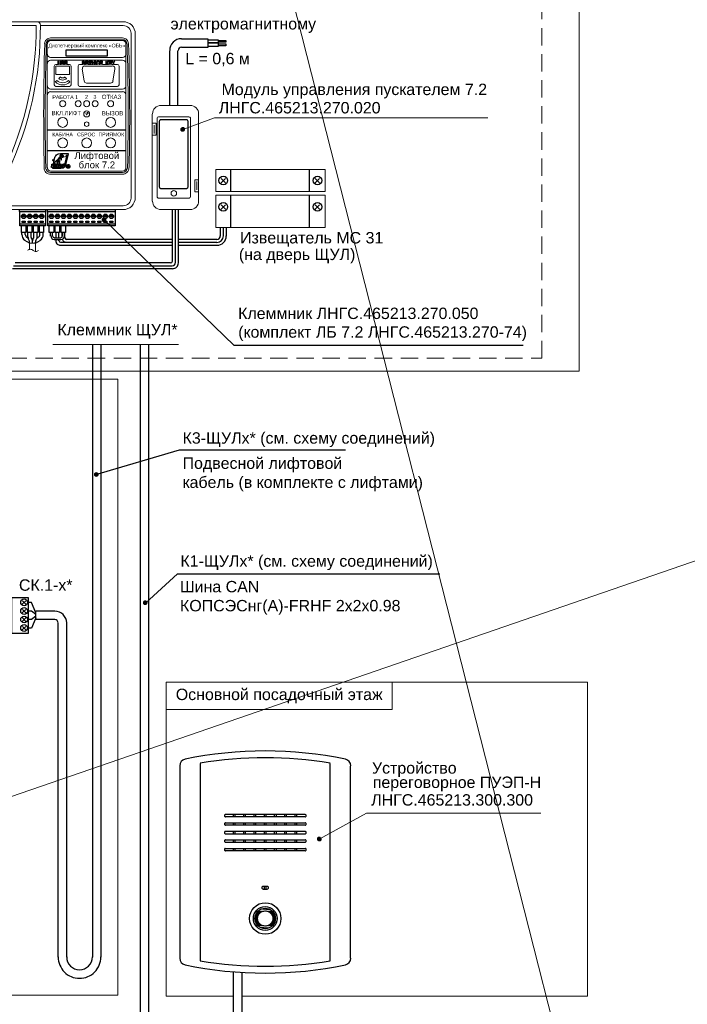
# Model space of a CAD drawing. Header units: millimetres. Extents: x -157 to 722, y -676 to 466.
# Tile 3 of 14: x 119 to 266, y -459 to -243. Entities that reach past the tile are written whole.
import ezdxf

# ---------------------------------------------------------------- set-up
doc = ezdxf.new("R2010")
doc.units = ezdxf.units.MM
doc.linetypes.add('штриховая', pattern=[19.05, 12.7, -6.35])
doc.layers.get('0').update_dxf_attribs({"lineweight": 15})
doc.layers.add('EI_HATCH_GALV', color=7, linetype='Continuous', lineweight=15)
doc.styles.add('CP.Text', font='arial.ttf')

msp = doc.modelspace()

# ---------------------------------------------------------------- hatches: boundary and pattern name
at = {"transparency": 33554559}
for points in [[(133.6, -263.98), (133.55, -263.94), (133.51, -263.98)], [(133.64, -263.94), (133.6, -263.9), (133.55, -263.94)], [(133.64, -263.94), (133.55, -263.94), (133.6, -263.98)], [(133.72, -263.9), (133.68, -263.86), (133.6, -263.9)], [(133.72, -263.9), (133.6, -263.9), (133.64, -263.94)], [(133.72, -264.07), (133.68, -264.03), (133.64, -264.07)], [(133.72, -264.11), (133.64, -264.07), (133.64, -264.11)], [(133.72, -264.07), (133.64, -264.07), (133.72, -264.11)], [(133.85, -263.86), (133.72, -263.81), (133.68, -263.86)], [(133.85, -263.86), (133.68, -263.86), (133.72, -263.9)], [(133.81, -264.03), (133.68, -264.03), (133.72, -264.07)], [(134.32, -263.81), (133.81, -263.77), (133.72, -263.81)], [(133.93, -263.81), (133.72, -263.81), (133.85, -263.86)], [(133.89, -264.03), (133.77, -263.98), (133.72, -264.03)], [(134.23, -263.98), (133.85, -263.94), (133.77, -263.98)], [(133.98, -263.98), (133.77, -263.98), (133.89, -264.03)], [(133.85, -264.24), (133.77, -264.19), (133.77, -264.24)], [(133.89, -264.19), (133.77, -264.19), (133.85, -264.24)], [(133.85, -264.24), (133.77, -264.24), (133.81, -264.28)], [(134.19, -263.77), (133.81, -263.77), (134.32, -263.81)], [(134.23, -264.19), (133.85, -264.15), (133.81, -264.19)], [(134.15, -263.94), (133.85, -263.94), (134.23, -263.98)], [(134.15, -264.15), (133.93, -264.11), (133.85, -264.15)], [(134.15, -264.15), (133.85, -264.15), (134.23, -264.19)], [(134.1, -264.32), (133.89, -264.32), (134.15, -264.36)], [(133.89, -264.32), (133.89, -264.36), (134.15, -264.36)], [(134.15, -264.36), (133.89, -264.36), (134.02, -264.49)], [(134.1, -264.11), (133.93, -264.11), (134.15, -264.15)], [(134.06, -264.32), (133.98, -264.28), (133.98, -264.32)], [(134.02, -264.28), (133.98, -264.28), (134.06, -264.32)], [(134.27, -264.03), (134.06, -263.98), (134.15, -264.03)], [(134.27, -263.98), (134.06, -263.98), (134.27, -264.03)], [(134.36, -263.86), (134.1, -263.81), (134.19, -263.86)], [(134.32, -263.81), (134.1, -263.81), (134.36, -263.86)], [(134.27, -264.24), (134.15, -264.19), (134.15, -264.24)], [(134.23, -264.19), (134.15, -264.19), (134.27, -264.24)], [(134.4, -263.9), (134.19, -263.86), (134.27, -263.9)], [(134.36, -263.86), (134.19, -263.86), (134.4, -263.9)], [(134.27, -264.24), (134.19, -264.24), (134.23, -264.28)], [(134.36, -264.07), (134.23, -264.03), (134.27, -264.07)], [(134.32, -264.03), (134.23, -264.03), (134.36, -264.07)], [(134.4, -264.11), (134.27, -264.07), (134.32, -264.11)], [(134.36, -264.07), (134.27, -264.07), (134.4, -264.11)], [(134.49, -263.94), (134.32, -263.9), (134.4, -263.94)], [(134.44, -263.9), (134.32, -263.9), (134.49, -263.94)], [(134.53, -263.98), (134.4, -263.94), (134.44, -263.98)], [(134.49, -263.94), (134.4, -263.94), (134.53, -263.98)], [(134.49, -263.98), (134.44, -263.98), (134.49, -264.03)], [(171.44, -440.5), (170.93, -440.16), (170.89, -440.5)], [(171.52, -440.08), (170.97, -439.86), (170.93, -440.08)], [(171.48, -440.16), (170.93, -440.08), (170.93, -440.16)], [(171.52, -440.08), (170.93, -440.08), (171.48, -440.16)], [(171.48, -440.16), (170.93, -440.16), (171.44, -440.5)], [(171.57, -439.86), (171.06, -439.65), (170.97, -439.86)], [(171.57, -439.86), (170.97, -439.86), (171.52, -440.08)], [(171.65, -439.65), (171.1, -439.61), (171.06, -439.65)], [(171.65, -439.65), (171.06, -439.65), (171.57, -439.86)], [(171.69, -439.61), (171.23, -439.36), (171.1, -439.61)], [(171.69, -439.61), (171.1, -439.61), (171.65, -439.65)], [(171.95, -439.31), (171.35, -439.14), (171.23, -439.31)], [(171.9, -439.36), (171.23, -439.31), (171.23, -439.36)], [(171.95, -439.31), (171.23, -439.31), (171.9, -439.36)], [(171.9, -439.36), (171.23, -439.36), (171.69, -439.61)], [(172.12, -439.14), (171.48, -438.97), (171.35, -439.14)], [(172.12, -439.14), (171.35, -439.14), (171.95, -439.31)], [(172.41, -438.97), (171.61, -438.85), (171.48, -438.97)], [(172.37, -438.97), (171.48, -438.97), (172.12, -439.14)], [(172.67, -438.85), (171.65, -438.81), (171.61, -438.85)], [(172.67, -438.85), (171.61, -438.85), (172.41, -438.97)], [(174.61, -438.81), (171.78, -438.68), (171.65, -438.81)], [(173.01, -438.81), (171.65, -438.81), (172.67, -438.85)], [(174.49, -438.68), (172.16, -438.47), (171.78, -438.68)], [(174.49, -438.68), (171.78, -438.68), (174.61, -438.81)], [(174.15, -438.47), (172.54, -438.3), (172.16, -438.47)], [(174.15, -438.47), (172.16, -438.47), (174.49, -438.68)], [(173.77, -438.3), (172.92, -438.26), (172.54, -438.3)], [(173.77, -438.3), (172.54, -438.3), (174.15, -438.47)], [(173.34, -438.26), (172.92, -438.26), (173.77, -438.3)], [(174.7, -438.85), (173.3, -438.81), (173.6, -438.85)], [(174.61, -438.81), (173.3, -438.81), (174.7, -438.85)], [(174.78, -438.97), (173.6, -438.85), (173.89, -438.97)], [(174.7, -438.85), (173.6, -438.85), (174.78, -438.97)], [(174.91, -439.14), (173.89, -438.97), (174.15, -439.14)], [(174.83, -438.97), (173.89, -438.97), (174.91, -439.14)], [(175.04, -439.31), (174.15, -439.14), (174.32, -439.31)], [(174.91, -439.14), (174.15, -439.14), (175.04, -439.31)], [(175.08, -439.36), (174.32, -439.31), (174.4, -439.36)], [(175.04, -439.31), (174.32, -439.31), (175.08, -439.36)], [(175.21, -439.61), (174.4, -439.36), (174.57, -439.61)], [(175.08, -439.36), (174.4, -439.36), (175.21, -439.61)], [(175.25, -439.65), (174.57, -439.61), (174.61, -439.65)], [(175.21, -439.61), (174.57, -439.61), (175.25, -439.65)], [(175.29, -439.86), (174.61, -439.65), (174.7, -439.86)], [(175.25, -439.65), (174.61, -439.65), (175.29, -439.86)], [(175.33, -440.08), (174.7, -439.86), (174.78, -440.08)], [(175.29, -439.86), (174.7, -439.86), (175.33, -440.08)], [(175.38, -440.16), (174.78, -440.08), (174.78, -440.16)], [(175.33, -440.08), (174.78, -440.08), (175.38, -440.16)], [(175.38, -440.5), (174.78, -440.16), (174.83, -440.5)], [(175.38, -440.16), (174.78, -440.16), (175.38, -440.5)], [(171.48, -440.8), (170.89, -440.5), (170.93, -440.8)], [(171.44, -440.5), (170.89, -440.5), (171.48, -440.8)], [(171.52, -440.88), (170.93, -440.8), (170.93, -440.88)], [(171.48, -440.8), (170.93, -440.8), (171.52, -440.88)], [(171.57, -441.09), (170.93, -440.88), (170.97, -441.09)], [(171.52, -440.88), (170.93, -440.88), (171.57, -441.09)], [(171.65, -441.3), (170.97, -441.09), (171.06, -441.3)], [(171.57, -441.09), (170.97, -441.09), (171.65, -441.3)], [(171.69, -441.39), (171.06, -441.3), (171.1, -441.39)], [(171.65, -441.3), (171.06, -441.3), (171.69, -441.39)], [(171.9, -441.6), (171.1, -441.39), (171.23, -441.6)], [(171.69, -441.39), (171.1, -441.39), (171.9, -441.6)], [(171.95, -441.64), (171.23, -441.6), (171.23, -441.64)], [(171.9, -441.6), (171.23, -441.6), (171.95, -441.64)], [(172.12, -441.81), (171.23, -441.64), (171.35, -441.81)], [(171.95, -441.64), (171.23, -441.64), (172.12, -441.81)], [(172.37, -441.98), (171.35, -441.81), (171.48, -441.98)], [(172.12, -441.81), (171.35, -441.81), (172.37, -441.98)], [(172.67, -442.11), (171.48, -441.98), (171.61, -442.11)], [(172.41, -441.98), (171.48, -441.98), (172.67, -442.11)], [(173.01, -442.15), (171.61, -442.11), (171.65, -442.15)], [(172.67, -442.11), (171.61, -442.11), (173.01, -442.15)], [(174.49, -442.28), (171.65, -442.15), (171.78, -442.28)], [(174.61, -442.15), (171.65, -442.15), (174.49, -442.28)], [(174.15, -442.49), (171.78, -442.28), (172.16, -442.49)], [(174.49, -442.28), (171.78, -442.28), (174.15, -442.49)], [(174.61, -442.15), (173.6, -442.11), (173.3, -442.15)], [(174.7, -442.11), (173.89, -441.98), (173.6, -442.11)], [(174.7, -442.11), (173.6, -442.11), (174.61, -442.15)], [(174.83, -441.98), (174.15, -441.81), (173.89, -441.98)], [(174.78, -441.98), (173.89, -441.98), (174.7, -442.11)], [(174.91, -441.81), (174.32, -441.64), (174.15, -441.81)], [(174.91, -441.81), (174.15, -441.81), (174.83, -441.98)], [(175.04, -441.64), (174.4, -441.6), (174.32, -441.64)], [(175.04, -441.64), (174.32, -441.64), (174.91, -441.81)], [(175.08, -441.6), (174.57, -441.39), (174.4, -441.6)], [(175.08, -441.6), (174.4, -441.6), (175.04, -441.64)], [(175.21, -441.39), (174.61, -441.3), (174.57, -441.39)], [(175.21, -441.39), (174.57, -441.39), (175.08, -441.6)], [(175.25, -441.3), (174.7, -441.09), (174.61, -441.3)], [(175.25, -441.3), (174.61, -441.3), (175.21, -441.39)], [(175.29, -441.09), (174.78, -440.88), (174.7, -441.09)], [(175.29, -441.09), (174.7, -441.09), (175.25, -441.3)], [(175.38, -440.8), (174.83, -440.5), (174.78, -440.8)], [(175.33, -440.88), (174.78, -440.8), (174.78, -440.88)], [(175.38, -440.8), (174.78, -440.8), (175.33, -440.88)], [(175.33, -440.88), (174.78, -440.88), (175.29, -441.09)], [(175.38, -440.5), (174.83, -440.5), (175.38, -440.8)], [(173.77, -442.66), (172.16, -442.49), (172.54, -442.66)], [(174.15, -442.49), (172.16, -442.49), (173.77, -442.66)], [(173.34, -442.7), (172.54, -442.66), (172.92, -442.7)], [(173.77, -442.66), (172.54, -442.66), (173.34, -442.7)]]:
    msp.add_hatch(color=256, dxfattribs=at).paths.add_polyline_path(points)
at = {"layer": 'EI_HATCH_GALV'}
h = msp.add_hatch(color=256, dxfattribs=at)
h.dxf.hatch_style = 1
h.paths.add_polyline_path([(154.67, -267.51, 1), (155.5, -267.51, 1)])
h = msp.add_hatch(color=256, dxfattribs=at)
h.dxf.hatch_style = 1
h.paths.add_polyline_path([(137.43, -287.36, 1), (138.26, -287.36, 1)])
h = msp.add_hatch(color=256, dxfattribs=at)
h.dxf.hatch_style = 1
h.paths.add_polyline_path([(135.76, -343.16, 1), (136.59, -343.16, 1)])
h = msp.add_hatch(color=256, dxfattribs=at)
h.dxf.hatch_style = 1
h.paths.add_polyline_path([(146.46, -371.25, 1), (147.29, -371.25, 1)])
h = msp.add_hatch(color=256, dxfattribs=at)
h.dxf.hatch_style = 1
h.paths.add_polyline_path([(184.58, -423.07, 1), (185.41, -423.07, 1)])

# ---------------------------------------------------------------- linework, layer by layer
for p, q in [((155.08, -267.51), (162.07, -265.02)), ((162.07, -265.02), (221.89, -265.02)), ((126.61, -314.7), (154.19, -314.7)), ((195.32, -417.37), (185, -423.07)), ((233.53, -417.37), (195.32, -417.37))]:
    msp.add_line(p, q)
at = {"color": 4}
for p, q in [((121.53, -292.43), (121.53, -293.81)), ((121.53, -292.43), (122.84, -292.43)), ((122.84, -292.43), (122.84, -294.28))]:
    msp.add_line(p, q, dxfattribs=at)
for points in [[(-53.28, -293.9), (290.08, -675.54), (149.48, -122.31), (627.52, -529.1), (449.92, -116.39), (722.24, -205.15), (-156.88, -508.39)], [(199.12, -457.5), (243.72, -457.5), (243.72, -388.68), (151.46, -388.68), (151.46, -457.5), (166.19, -457.5)], [(168.09, -457.5), (199.12, -457.5)]]:
    msp.add_lwpolyline(points)
for points in [[(36.26, -320.52), (241.9, -320.52), (241.9, -209.27), (36.26, -209.27)], [(36.26, -322.25), (140.88, -322.25), (140.88, -457.27), (36.26, -457.27)], [(200.95, -394.7), (151.46, -394.7), (151.46, -388.68), (200.95, -388.68)]]:
    msp.add_lwpolyline(points, close=True)
at = {"linetype": 'штриховая', "ltscale": 0.3}
msp.add_lwpolyline([(42.81, -317.69), (233.77, -317.69), (233.77, -228.76), (42.81, -228.76)], close=True, dxfattribs=at)
at = {"lineweight": 18}
msp.add_lwpolyline([(115.99, -276.34), (89.45, -276.34), (89.45, -246.46), (89.49, -246.12), (89.57, -245.82), (89.74, -245.53), (89.95, -245.27), (90.21, -245.06), (90.5, -244.89), (90.8, -244.81), (91.14, -244.76), (122.97, -244.76, -0.111159)], format="xyb", close=True, dxfattribs=at)
for points in [[(91.14, -285.11), (142.06, -285.11), (142.57, -285.06), (143.08, -284.89), (143.5, -284.68), (143.92, -284.34), (144.26, -283.92), (144.47, -283.5), (144.64, -282.99), (144.69, -282.48), (144.69, -246.54), (144.64, -246.03), (144.47, -245.53), (144.22, -245.06), (143.92, -244.68), (143.5, -244.34), (143.08, -244.13), (142.57, -243.96), (142.06, -243.92), (123.14, -243.92), (91.14, -243.92)], [(123.9, -244.76), (142.06, -244.76), (142.4, -244.81), (142.7, -244.89), (142.99, -245.06), (143.25, -245.27), (143.46, -245.53), (143.63, -245.82), (143.71, -246.12), (143.76, -246.46), (143.76, -282.57), (143.71, -282.9), (143.63, -283.2), (143.46, -283.5), (143.25, -283.75), (142.99, -283.96), (142.7, -284.13), (142.4, -284.22), (142.06, -284.26), (91.14, -284.26)], [(123.35, -243.92), (123.14, -243.92)], [(143.21, -248.74), (143.16, -248.49), (143.08, -248.28), (142.95, -248.02), (142.61, -247.69), (142.36, -247.56), (142.15, -247.52), (141.89, -247.47), (126.15, -247.47), (125.64, -247.56), (125.43, -247.69), (125.21, -247.86), (125.05, -248.02), (124.92, -248.28), (124.88, -248.49), (124.83, -248.74)], [(125.17, -248.79), (125.26, -248.41), (125.47, -248.11), (125.77, -247.9), (126.15, -247.86), (141.89, -247.86), (142.23, -247.9), (142.57, -248.11), (142.78, -248.41), (142.87, -248.79)], [(126.15, -248.02), (141.89, -248.02)], [(125.38, -248.79), (125.38, -251.03), (125.38, -252.13), (125.38, -258.95), (125.38, -260), (125.38, -275.92)], [(142.61, -248.79), (142.61, -251.03), (142.61, -252.13), (142.61, -258.95), (142.61, -260), (142.61, -275.92)], [(141.89, -251.79), (126.15, -251.79)], [(126.15, -252.34), (141.89, -252.34)], [(126.91, -257.76), (126.91, -253.65)], [(127.25, -253.82), (127.25, -255.35)], [(130.25, -253.27), (129.7, -253.27), (129.79, -253.1), (129.74, -252.98), (129.66, -252.93), (129.74, -252.85), (129.74, -252.77), (129.74, -252.64), (129.66, -252.6), (129.45, -252.55), (129.15, -252.55), (129.15, -253.27), (128.94, -253.27), (129.02, -253.19), (129.02, -253.1), (128.98, -252.98), (128.9, -252.89), (128.64, -252.81), (128.6, -252.77), (128.64, -252.72), (128.73, -252.68), (128.81, -252.72), (128.86, -252.77), (129.02, -252.77), (128.94, -252.6), (128.73, -252.55), (128.56, -252.6), (128.47, -252.68), (128.47, -252.77), (128.52, -252.89), (128.69, -252.98), (128.81, -253.02), (128.9, -253.1), (128.86, -253.19), (128.73, -253.19), (128.64, -253.15), (128.56, -253.06), (128.43, -253.06), (128.47, -253.19), (128.56, -253.27), (128.22, -253.27), (128.3, -253.15), (128.3, -252.55), (128.18, -252.55), (128.18, -253.15), (128.09, -253.19), (128.01, -253.19), (127.92, -253.19), (127.88, -253.1), (127.88, -252.55), (127.71, -252.55), (127.71, -252.98), (127.75, -253.15), (127.84, -253.27), (127.29, -253.27)], [(130.13, -253.65), (127.42, -253.65)], [(130.29, -255.35), (130.29, -253.82)], [(130.63, -253.65), (130.63, -257.76)], [(132.16, -257.76), (132.16, -253.65)], [(132.5, -253.27), (133.17, -253.27), (133.09, -253.19), (133.05, -253.06), (133.17, -253.06), (133.26, -253.15), (133.34, -253.19), (133.47, -253.19), (133.51, -253.1), (133.43, -253.02), (133.3, -252.98), (133.13, -252.89), (133.09, -252.77), (133.09, -252.68), (133.17, -252.6), (133.34, -252.55), (133.51, -252.6), (133.6, -252.68), (133.64, -252.77), (133.47, -252.77), (133.43, -252.72), (133.34, -252.68), (133.26, -252.72), (133.22, -252.77), (133.26, -252.81), (133.51, -252.89), (133.6, -252.98), (133.64, -253.1), (133.64, -253.19), (133.55, -253.27), (133.77, -253.27), (133.77, -252.55), (134.32, -252.55), (134.32, -252.68), (133.93, -252.68), (133.93, -252.85), (134.32, -252.85), (134.32, -252.98), (133.93, -252.98), (133.93, -253.19), (134.36, -253.19), (134.36, -253.27), (134.49, -253.27), (134.49, -252.55), (134.78, -252.55), (134.99, -252.6), (135.08, -252.77), (135.04, -252.93), (134.87, -252.98), (135.04, -253.15), (135.12, -253.27), (135.42, -253.27), (135.12, -252.55), (135.29, -252.55), (135.5, -253.1), (135.67, -252.55), (135.84, -252.55), (135.59, -253.27), (135.88, -253.27), (135.88, -252.55), (136.05, -252.55), (136.05, -253.27), (136.35, -253.27), (136.22, -253.15), (136.18, -252.93), (136.18, -252.81), (136.26, -252.68), (136.35, -252.6), (136.52, -252.55), (136.64, -252.55), (136.73, -252.64), (136.81, -252.77), (136.64, -252.81), (136.6, -252.72), (136.52, -252.68), (136.43, -252.68), (136.35, -252.77), (136.31, -252.93), (136.35, -253.1), (136.43, -253.19), (136.52, -253.19), (136.6, -253.15), (136.69, -253.02), (136.81, -253.1), (136.77, -253.19), (136.69, -253.27), (136.94, -253.27), (136.94, -252.55), (137.49, -252.55), (137.49, -252.68), (137.07, -252.68), (137.07, -252.85), (137.49, -252.85), (137.49, -252.98), (137.07, -252.98), (137.07, -253.19), (137.49, -253.19), (137.49, -253.27), (138.21, -253.27), (138.21, -252.55), (138.34, -252.55), (138.34, -252.89), (138.68, -252.55), (138.89, -252.55), (138.59, -252.85), (138.85, -253.27), (138.97, -253.27), (138.97, -252.55), (139.52, -252.55), (139.52, -252.68), (139.1, -252.68), (139.1, -252.85), (139.48, -252.85), (139.48, -252.98), (139.1, -252.98), (139.1, -253.19), (139.52, -253.19), (139.52, -253.27), (139.86, -253.27), (139.86, -253.02), (139.56, -252.55), (139.73, -252.55), (139.9, -252.89), (140.07, -252.55), (140.24, -252.55), (139.99, -253.02), (139.99, -253.27), (140.75, -253.27)], [(133.09, -254.29), (133.47, -256.91)], [(139.65, -253.65), (133.64, -253.65)], [(139.78, -256.91), (140.2, -254.29)], [(141.13, -253.65), (141.13, -257.76)], [(127.5, -256.79), (127.16, -257.13)], [(127.42, -255.52), (130.13, -255.52)], [(128.22, -256.07), (127.92, -256.36)], [(129.62, -256.36), (129.28, -256.07)], [(130.34, -257.13), (130.04, -256.79)], [(141.89, -258.69), (126.15, -258.69)], [(130.25, -258.14), (127.29, -258.14)], [(140.75, -258.14), (132.5, -258.14)], [(134.02, -257.38), (139.23, -257.38)], [(126.15, -259.28), (141.89, -259.28)], [(150.32, -262.25), (156.67, -262.25)], [(148.41, -266.18), (148.41, -264.15)], [(158.53, -264.15), (158.53, -278.54), (158.53, -281.17), (158.53, -283.24)], [(148.41, -283.24), (148.41, -268.81), (148.41, -266.18), (148.79, -266.18), (149.26, -266.18), (149.26, -268.81), (148.79, -268.81), (148.41, -268.81)], [(148.79, -268.43), (148.79, -266.56)], [(124.71, -275.96), (124.75, -276.22), (124.83, -276.47), (124.96, -276.72), (125.13, -276.94), (125.34, -277.11), (125.6, -277.23), (125.89, -277.32), (126.15, -277.36), (141.89, -277.36), (142.15, -277.32), (142.4, -277.23), (142.65, -277.11), (142.87, -276.94), (143.04, -276.72), (143.21, -276.47), (143.29, -276.22), (143.29, -275.96)], [(142.95, -275.92), (142.87, -276.34), (142.61, -276.68), (142.27, -276.89), (141.89, -276.98), (126.15, -276.98), (125.72, -276.89), (125.38, -276.68), (125.17, -276.34), (125.05, -275.92)], [(141.89, -276.68), (126.15, -276.68)], [(158.53, -281.17), (157.72, -281.17), (157.72, -278.54), (158.53, -278.54)], [(158.15, -278.93), (158.15, -280.79)], [(156.67, -285.11), (150.32, -285.11)]]:
    msp.add_lwpolyline(points, dxfattribs=at)
msp.add_lwpolyline([(123.34, -243.94, -0.34071), (123.9, -244.64), (123.9, -244.68, -0.112742), (116.79, -276.81)], format="xyb", dxfattribs=at)
at = {"lineweight": 25}
for points in [[(154.8, -247.64), (160.6, -247.64), (160.6, -249.55), (154.8, -249.55)], [(160.6, -247.86), (162.85, -247.86), (162.85, -248.57), (162.85, -249.34), (160.6, -249.34)], [(162.85, -248.02), (164.54, -248.02), (164.54, -248.41), (162.85, -248.41)], [(152.18, -250.27), (152.18, -262.25)], [(154.04, -262.25), (154.04, -250.27)], [(162.85, -248.79), (164.54, -248.79), (164.54, -249.17), (162.85, -249.17)], [(142.61, -267.71), (125.38, -267.71)], [(142.61, -272.19), (125.38, -272.19)], [(126.99, -274.95), (126.95, -275.03), (126.82, -275.58), (126.7, -275.58), (126.78, -275.07), (126.82, -274.65), (126.78, -274.48), (126.65, -274.31), (126.65, -274.27), (126.7, -274.06), (126.82, -274.23), (126.91, -274.48), (127.03, -273.93), (127.16, -273.46), (127.29, -273.3), (127.46, -273.08), (127.63, -272.96), (127.84, -272.87), (128.3, -272.79), (128.39, -272.79), (129.87, -272.79), (129.96, -272.79), (129.96, -272.87), (129.49, -275.03), (129.41, -275.37), (129.32, -275.54), (129.24, -275.62), (129.28, -275.54), (129.24, -275.41), (129.28, -275.28), (129.36, -274.99), (129.74, -273.13)], [(128.26, -273.68), (128.3, -273.63), (128.22, -273.46), (128.22, -273.3), (128.35, -273.13), (128.52, -273.08), (128.73, -273.13), (128.86, -273.25), (128.9, -273.46), (128.81, -273.63), (128.69, -273.55), (128.73, -273.46), (128.73, -273.34), (128.64, -273.25), (128.56, -273.21), (128.47, -273.25), (128.39, -273.34), (128.35, -273.42), (128.43, -273.55), (128.3, -273.63)], [(128.77, -273.63), (128.73, -273.68), (128.6, -273.55)], [(128.39, -276.09), (126.61, -276.09), (126.61, -276), (126.65, -275.84), (126.32, -275.84), (126.44, -275.16), (126.74, -275.16), (126.61, -275.62), (126.95, -275.62), (126.91, -275.84), (126.78, -275.84), (126.78, -275.92), (128.39, -275.92), (128.43, -275.92), (128.94, -275.92), (128.69, -276.05), (128.43, -276.05)], [(129.24, -275.16), (128.98, -275.12), (128.77, -275.2), (128.69, -275.28), (128.64, -275.41), (128.69, -275.5), (128.81, -275.58), (128.9, -275.58), (128.94, -275.62), (128.94, -275.67), (128.81, -275.67), (128.6, -275.62), (128.56, -275.79), (128.94, -275.84), (129.15, -275.75), (129.24, -275.58), (129.19, -275.5), (129.11, -275.41), (128.94, -275.37), (128.9, -275.33), (128.94, -275.33), (129.02, -275.28), (129.24, -275.33), (129.28, -275.16)], [(163.48, -278.27), (164.45, -279.2)], [(164.45, -278.27), (163.48, -279.2)], [(165.64, -281.15), (165.64, -276.28)], [(182.87, -281.15), (182.87, -276.28)], [(185.03, -278.27), (184.1, -279.2)], [(184.1, -278.27), (185.03, -279.2)], [(165.64, -289.02), (165.64, -281.91)], [(182.87, -289.02), (182.87, -281.91)], [(164.45, -284.07), (163.48, -285)], [(163.48, -284.07), (164.45, -285)], [(184.1, -284.07), (185.03, -285)], [(185.03, -284.07), (184.1, -285)], [(125, -285.11), (125, -285.49), (119.33, -285.49), (119.33, -285.11)], [(120.69, -286.5), (119.75, -286.5)], [(120.69, -286.71), (119.75, -286.71)], [(122, -286.5), (121.07, -286.5)], [(122, -286.71), (121.07, -286.71)], [(123.31, -286.5), (122.38, -286.5)], [(123.31, -286.71), (122.38, -286.71)], [(124.62, -286.5), (123.69, -286.5)], [(124.62, -286.71), (123.69, -286.71)], [(140.28, -285.11), (140.28, -285.49), (125.47, -285.49), (125.47, -285.11)], [(126.78, -286.5), (125.89, -286.5)], [(126.78, -286.71), (125.89, -286.71)], [(128.09, -286.5), (127.2, -286.5)], [(128.09, -286.71), (127.2, -286.71)], [(129.41, -286.5), (128.52, -286.5)], [(129.41, -286.71), (128.52, -286.71)], [(130.72, -286.5), (129.83, -286.5)], [(130.72, -286.71), (129.83, -286.71)], [(132.03, -286.5), (131.1, -286.5)], [(132.03, -286.71), (131.1, -286.71)], [(133.34, -286.5), (132.41, -286.5)], [(133.34, -286.71), (132.41, -286.71)], [(134.65, -286.5), (133.72, -286.5)], [(134.65, -286.71), (133.72, -286.71)], [(135.97, -286.5), (135.04, -286.5)], [(135.97, -286.71), (135.04, -286.71)], [(137.28, -286.5), (136.35, -286.5)], [(137.28, -286.71), (136.35, -286.71)], [(138.59, -286.5), (137.66, -286.5)], [(138.59, -286.71), (137.66, -286.71)], [(139.9, -286.5), (138.97, -286.5)], [(139.9, -286.71), (138.97, -286.71)], [(152.81, -296.45), (152.81, -285.11)], [(153.49, -296.7), (153.49, -285.11)], [(154.13, -296.79), (154.13, -285.11)], [(125, -288.28), (119.37, -288.28)], [(120.69, -288.66), (120.69, -290.14), (119.75, -290.14), (119.75, -288.66)], [(122, -288.66), (122, -290.14), (121.07, -290.14), (121.07, -288.66)], [(123.31, -288.66), (123.31, -290.14), (122.38, -290.14), (122.38, -288.66)], [(124.62, -288.66), (124.62, -290.14), (123.69, -290.14), (123.69, -288.66)], [(140.28, -288.28), (125.51, -288.28)], [(126.82, -288.66), (126.82, -290.14), (125.85, -290.14), (125.85, -288.66)], [(128.09, -288.66), (128.09, -290.14), (127.16, -290.14), (127.16, -288.66)], [(129.41, -288.66), (129.41, -290.14), (128.47, -290.14), (128.47, -288.66)], [(229.68, -314.9), (166.32, -314.9), (137.88, -287.35)], [(163.31, -289.02), (163.31, -290.9)], [(163.95, -289.02), (163.95, -290.9)], [(164.62, -289.02), (164.62, -290.9)], [(124.54, -290.57), (124.54, -290.14)], [(126.15, -290.9), (126.15, -290.14)], [(126.53, -290.9), (126.53, -290.14)], [(126.91, -291.29), (128.39, -291.29)], [(127.33, -291.29), (127.33, -290.14)], [(127.92, -291.29), (127.92, -290.14)], [(128.64, -291.16), (128.64, -290.14)], [(128.77, -290.9), (128.77, -290.14)], [(129.15, -290.9), (129.15, -290.14)], [(129.24, -291.29), (129.24, -290.14)], [(126.91, -291.67), (128.39, -291.67)], [(127.33, -292.01), (127.33, -291.67)], [(127.92, -291.92), (127.92, -291.67)], [(152.81, -292.3), (128.3, -292.3)], [(152.81, -292.98), (128.3, -292.98)], [(152.81, -291.67), (129.62, -291.67)], [(162.55, -291.67), (154.13, -291.67)], [(162.55, -292.3), (154.13, -292.3)], [(162.55, -292.98), (154.13, -292.98)], [(123.14, -297.47), (118.02, -297.47)], [(123.14, -296.79), (118.4, -296.79)], [(152.43, -296.79), (123.14, -296.79)], [(152.73, -297.47), (123.14, -297.47)], [(123.14, -298.1), (117.81, -298.1)], [(152.81, -298.1), (123.14, -298.1)], [(136.06, -343.16), (154.37, -337.79), (190.72, -337.79)], [(146.91, -371.36), (153.91, -364.9), (211.38, -364.9)], [(119.92, -371.59), (120.69, -370.87)], [(120.69, -371.59), (119.97, -370.87)], [(119.92, -373.49), (120.69, -372.73)], [(120.69, -373.49), (119.97, -372.73)], [(119.92, -375.35), (120.69, -374.59)], [(120.69, -375.35), (119.97, -374.59)], [(119.92, -377.22), (120.69, -376.45)], [(120.69, -377.22), (119.97, -376.45)], [(154.42, -407.06), (154.42, -449.18)], [(158.91, -406.47), (158.91, -449.77)], [(187.36, -449.77), (187.36, -406.47)], [(191.84, -449.18), (191.84, -407.06)], [(164.45, -417.64), (181.85, -417.64)], [(181.85, -418.19), (164.45, -418.19)], [(166.23, -418.19), (166.23, -417.64)], [(166.57, -418.19), (166.57, -417.64)], [(168.48, -418.19), (168.48, -417.64)], [(168.81, -418.19), (168.81, -417.64)], [(170.72, -418.19), (170.72, -417.64)], [(171.1, -418.19), (171.1, -417.64)], [(172.96, -418.19), (172.96, -417.64)], [(173.34, -418.19), (173.34, -417.64)], [(175.21, -418.19), (175.21, -417.64)], [(175.59, -418.19), (175.59, -417.64)], [(177.45, -418.19), (177.45, -417.64)], [(177.83, -418.19), (177.83, -417.64)], [(179.69, -418.19), (179.69, -417.64)], [(180.07, -418.19), (180.07, -417.64)], [(164.45, -419.5), (181.85, -419.5)], [(181.85, -420.05), (164.45, -420.05)], [(166.23, -420.05), (166.23, -419.5)], [(166.57, -420.05), (166.57, -419.5)], [(168.48, -420.05), (168.48, -419.5)], [(168.81, -420.05), (168.81, -419.5)], [(170.72, -420.05), (170.72, -419.5)], [(171.1, -420.05), (171.1, -419.5)], [(172.96, -420.05), (172.96, -419.5)], [(173.34, -420.05), (173.34, -419.5)], [(175.21, -420.05), (175.21, -419.5)], [(175.59, -420.05), (175.59, -419.5)], [(177.45, -420.05), (177.45, -419.5)], [(177.83, -420.05), (177.83, -419.5)], [(179.69, -420.05), (179.69, -419.5)], [(180.07, -420.05), (180.07, -419.5)], [(164.45, -421.37), (181.85, -421.37)], [(181.85, -421.96), (164.45, -421.96)], [(166.23, -421.96), (166.23, -421.37)], [(166.57, -421.96), (166.57, -421.37)], [(168.48, -421.96), (168.48, -421.37)], [(168.81, -421.96), (168.81, -421.37)], [(170.72, -421.96), (170.72, -421.37)], [(171.1, -421.96), (171.1, -421.37)], [(172.96, -421.96), (172.96, -421.37)], [(173.34, -421.96), (173.34, -421.37)], [(175.21, -421.96), (175.21, -421.37)], [(175.59, -421.96), (175.59, -421.37)], [(177.45, -421.96), (177.45, -421.37)], [(177.83, -421.96), (177.83, -421.37)], [(179.69, -421.96), (179.69, -421.37)], [(180.07, -421.96), (180.07, -421.37)], [(164.45, -423.27), (181.85, -423.27)], [(181.85, -423.82), (164.45, -423.82)], [(164.45, -425.13), (181.85, -425.13)], [(166.23, -423.82), (166.23, -423.27)], [(166.23, -425.68), (166.23, -425.13)], [(166.57, -423.82), (166.57, -423.27)], [(166.57, -425.68), (166.57, -425.13)], [(168.48, -423.82), (168.48, -423.27)], [(168.48, -425.68), (168.48, -425.13)], [(168.81, -423.82), (168.81, -423.27)], [(168.81, -425.68), (168.81, -425.13)], [(170.72, -423.82), (170.72, -423.27)], [(170.72, -425.68), (170.72, -425.13)], [(171.1, -423.82), (171.1, -423.27)], [(171.1, -425.68), (171.1, -425.13)], [(172.96, -423.82), (172.96, -423.27)], [(172.96, -425.68), (172.96, -425.13)], [(173.34, -423.82), (173.34, -423.27)], [(173.34, -425.68), (173.34, -425.13)], [(175.21, -423.82), (175.21, -423.27)], [(175.21, -425.68), (175.21, -425.13)], [(175.59, -423.82), (175.59, -423.27)], [(175.59, -425.68), (175.59, -425.13)], [(177.45, -423.82), (177.45, -423.27)], [(177.45, -425.68), (177.45, -425.13)], [(177.83, -423.82), (177.83, -423.27)], [(177.83, -425.68), (177.83, -425.13)], [(179.69, -423.82), (179.69, -423.27)], [(179.69, -425.68), (179.69, -425.13)], [(180.07, -423.82), (180.07, -423.27)], [(180.07, -425.68), (180.07, -425.13)], [(181.85, -425.68), (164.45, -425.68)], [(173.6, -433.47), (172.67, -433.47)], [(172.96, -434.02), (172.96, -433.47)], [(173.34, -434.02), (173.34, -433.47)], [(172.67, -434.02), (173.6, -434.02)]]:
    msp.add_lwpolyline(points, dxfattribs=at)
for points in [[(138.51, -250.1), (138.51, -251.5), (129.53, -251.5), (129.53, -250.1)], [(160.6, -248.57), (162.85, -248.57)], [(150.02, -280.2), (150.02, -265.68), (150.06, -265.55), (150.1, -265.46), (150.19, -265.38), (150.32, -265.34), (155.9, -265.34), (155.99, -265.38), (156.12, -265.46), (156.16, -265.55), (156.2, -265.68), (156.2, -280.2), (156.16, -280.32), (156.12, -280.41), (155.99, -280.49), (155.9, -280.53), (150.32, -280.53), (150.19, -280.49), (150.1, -280.41), (150.06, -280.32)], [(128.35, -274.14), (128.43, -274.27), (128.47, -274.23), (128.56, -274.06), (128.52, -273.89), (128.39, -273.72), (128.18, -273.68), (128.01, -273.76), (127.88, -273.89), (127.88, -274.1), (127.97, -274.27), (128.05, -274.14), (128.01, -274.06), (128.09, -273.89), (128.22, -273.85), (128.3, -273.89), (128.39, -273.97), (128.39, -274.06)], [(127.54, -275.16), (127.33, -275.41), (127.37, -275.16), (127.12, -275.16), (126.99, -275.84), (127.25, -275.84), (127.29, -275.54), (127.42, -275.84), (127.71, -275.84), (127.54, -275.45), (127.84, -275.16)], [(127.97, -274.78), (128.09, -274.9), (128.09, -274.86), (128.18, -274.69), (128.14, -274.48), (128.01, -274.35), (127.84, -274.31), (127.63, -274.35), (127.54, -274.52), (127.5, -274.73), (127.63, -274.9), (127.71, -274.78), (127.67, -274.69), (127.67, -274.57), (127.75, -274.48), (127.97, -274.48), (128.01, -274.57), (128.05, -274.69)], [(128.35, -275.79), (128.47, -275.71), (128.56, -275.58), (128.56, -275.41), (128.56, -275.28), (128.52, -275.2), (128.3, -275.16), (127.92, -275.16), (127.8, -275.84), (128.18, -275.84)], [(128.22, -275.62), (128.14, -275.67), (128.09, -275.67), (128.14, -275.33), (128.22, -275.33), (128.26, -275.33), (128.3, -275.41), (128.26, -275.58)], [(130.13, -275.24), (130.25, -275.33), (130.34, -275.5), (130.38, -275.62), (130.34, -275.79), (130.25, -275.92), (130.13, -276), (129.96, -276.05), (129.83, -276), (129.7, -275.92), (129.57, -275.79), (129.57, -275.5), (129.66, -275.37), (129.79, -275.28), (129.96, -275.24)], [(130.04, -275.79), (130, -275.71), (129.91, -275.67), (129.87, -275.67), (129.87, -275.88), (129.79, -275.88), (129.79, -275.41), (129.96, -275.41), (130.08, -275.45), (130.13, -275.5), (130.13, -275.58), (130, -275.67), (130.08, -275.75), (130.08, -275.79), (130.17, -275.88), (130.08, -275.88)], [(129.96, -275.62), (129.87, -275.62), (129.87, -275.5), (129.96, -275.5), (130, -275.5), (130.04, -275.54), (130, -275.62)], [(125, -285.49), (125, -288.66), (119.37, -288.66), (119.37, -285.49)], [(140.28, -285.49), (140.28, -288.66), (125.51, -288.66), (125.51, -285.49)], [(119.88, -287.65), (120.56, -287.65), (120.56, -287.9), (119.88, -287.9)], [(121.19, -287.65), (121.87, -287.65), (121.87, -287.9), (121.19, -287.9)], [(122.51, -287.65), (123.18, -287.65), (123.18, -287.9), (122.51, -287.9)], [(123.82, -287.65), (124.5, -287.65), (124.5, -287.9), (123.82, -287.9)], [(125.98, -287.65), (126.65, -287.65), (126.65, -287.9), (125.98, -287.9)], [(127.29, -287.65), (127.97, -287.65), (127.97, -287.9), (127.29, -287.9)], [(128.6, -287.65), (129.28, -287.65), (129.28, -287.9), (128.6, -287.9)], [(129.91, -287.65), (130.59, -287.65), (130.59, -287.9), (129.91, -287.9)], [(131.23, -287.65), (131.9, -287.65), (131.9, -287.9), (131.23, -287.9)], [(132.54, -287.65), (133.22, -287.65), (133.22, -287.9), (132.54, -287.9)], [(133.85, -287.65), (134.53, -287.65), (134.53, -287.9), (133.85, -287.9)], [(135.16, -287.65), (135.84, -287.65), (135.84, -287.9), (135.16, -287.9)], [(136.47, -287.65), (137.15, -287.65), (137.15, -287.9), (136.47, -287.9)], [(137.79, -287.65), (138.46, -287.65), (138.46, -287.9), (137.79, -287.9)], [(139.1, -287.65), (139.78, -287.65), (139.78, -287.9), (139.1, -287.9)], [(121.24, -370.1), (121.24, -377.98), (117.68, -377.98), (117.68, -370.1)]]:
    msp.add_lwpolyline(points, close=True, dxfattribs=at)
at = {"lineweight": 18}
for points in [[(129.41, -252.68), (129.53, -252.68), (129.62, -252.77), (129.57, -252.85), (129.53, -252.85), (129.32, -252.85), (129.32, -252.68)], [(129.66, -253.1), (129.57, -253.19), (129.45, -253.19), (129.32, -253.19), (129.32, -252.98), (129.45, -252.98), (129.57, -252.98), (129.62, -253.02)], [(134.61, -252.68), (134.87, -252.68), (134.91, -252.72), (134.91, -252.85), (134.87, -252.85), (134.74, -252.89), (134.61, -252.89)], [(134.65, -252.98), (134.78, -253.02), (134.95, -253.27), (134.61, -253.27), (134.61, -252.98)], [(138.34, -253.27), (138.34, -253.1), (138.46, -252.98), (138.68, -253.27)], [(186.25, -276.28), (186.25, -281.15), (162.3, -281.15), (162.3, -276.28)], [(186.25, -281.91), (186.25, -289.02), (162.3, -289.02), (162.3, -281.91)]]:
    msp.add_lwpolyline(points, close=True, dxfattribs=at)
at = {"lineweight": 0}
for points in [[(134.23, -264.19), (134.02, -264.19)], [(134.32, -263.81), (134.06, -263.81)], [(134.23, -264.19), (134.06, -264.19)], [(134.32, -264.03), (134.19, -264.03)], [(134.49, -263.98), (134.44, -263.98)]]:
    msp.add_lwpolyline(points, close=True, dxfattribs=at)
for points in [[(134.23, -264.19), (134.1, -264.19)], [(134.1, -264.19), (134.23, -264.19)], [(126.99, -274.95), (127.2, -274.57), (127.54, -274.27), (127.71, -274.14), (127.8, -274.14), (127.8, -273.97), (127.92, -273.76), (128.14, -273.72)], [(128.01, -274.01), (128.26, -273.89), (128.14, -273.85)], [(128.26, -273.68), (128.14, -273.51), (128.18, -273.3), (128.3, -273.13), (128.47, -273.08)], [(129.74, -273.13), (129.49, -273.38), (129.19, -273.55), (128.47, -273.85)], [(128.52, -273.25), (128.6, -273.25), (128.64, -273.34), (128.69, -273.46), (128.6, -273.55)]]:
    msp.add_lwpolyline(points, dxfattribs=at)
at = {"lineweight": 20}
msp.add_lwpolyline([(149.47, -282.4), (149.47, -264.96), (149.55, -264.87), (149.81, -264.79), (156.41, -264.79), (156.67, -264.87), (156.75, -264.96), (156.75, -282.4), (156.67, -282.48), (156.54, -282.57), (149.68, -282.57), (149.55, -282.48)], close=True, dxfattribs=at)
at = {"color": 4, "lineweight": 25}
for points in [[(119.84, -290.57), (119.84, -290.14)], [(120.6, -290.57), (120.6, -290.14)], [(121.19, -291.37), (120.9, -291.2)], [(121.15, -291.12), (121.15, -290.14)], [(121.91, -291.2), (121.91, -290.14)], [(122.46, -291.2), (122.46, -290.14)], [(123.14, -291.37), (123.44, -291.2)], [(123.23, -291.12), (123.23, -290.14)], [(123.78, -290.57), (123.78, -290.14)], [(121.53, -292.43), (120.52, -291.84)], [(121.45, -291.88), (121.24, -291.45)], [(121.53, -292.39), (121.53, -292.22)], [(122.17, -292.43), (122.17, -291.92)], [(122.21, -291.75), (122.42, -291.37)], [(122.84, -292.43), (123.86, -291.84)], [(122.84, -292.39), (122.84, -292.22)], [(122.93, -291.88), (123.14, -291.45)], [(166.19, -509.75), (166.19, -452.18)], [(168.05, -509.75), (168.1, -452.31)]]:
    msp.add_lwpolyline(points, dxfattribs=at)
msp.add_lwpolyline([(122.17, -291.9, 0.116406), (122.12, -291.75), (121.96, -291.37)], format="xyb", dxfattribs=at)
at = {"color": 30, "lineweight": 25, "true_color": 0xf26722}
for points in [[(135.29, -314.7), (135.29, -448.92)], [(137.15, -314.7), (137.15, -448.92)], [(122.93, -373.49), (121.96, -371.25), (121.24, -371.25)], [(122.93, -373.87), (121.96, -373.11), (121.24, -373.11)], [(122.93, -374.97), (122.93, -373.11)], [(127.03, -373.11), (122.93, -373.11)], [(122.93, -374.21), (121.96, -374.97), (121.24, -374.97)], [(122.93, -374.59), (121.96, -376.83), (121.24, -376.83)], [(127.03, -374.97), (122.93, -374.97)], [(127.8, -448.92), (127.8, -375.73)], [(129.66, -448.92), (129.66, -375.73)]]:
    msp.add_lwpolyline(points, dxfattribs=at)
at = {"color": 4, "lineweight": 25, "true_color": 0x00ffff}
msp.add_lwpolyline([(145.79, -314.7), (145.79, -468.92), (147.69, -468.92), (147.69, -314.7)], dxfattribs=at)
at = {"lineweight": 25}
for points in [[(191.88, -407.04, 0.349198), (190.72, -405.57, 0.103042), (155.59, -405.57, 0.349198), (154.42, -407.04)], [(164.48, -417.64, 0.414231), (164.2, -417.92, 0.414231), (164.48, -418.19)], [(181.87, -418.19, 0.414231), (182.15, -417.92, 0.414231), (181.87, -417.64)], [(164.48, -419.5, 0.414231), (164.2, -419.78, 0.414231), (164.48, -420.05)], [(181.87, -420.05, 0.414231), (182.15, -419.78, 0.414231), (181.87, -419.5)], [(164.48, -421.37, 0.414231), (164.2, -421.64, 0.414231), (164.48, -421.92)], [(181.87, -421.92, 0.414231), (182.15, -421.64, 0.414231), (181.87, -421.37)], [(164.48, -423.23, 0.414231), (164.2, -423.5, 0.414231), (164.48, -423.78)], [(164.48, -425.09, 0.414231), (164.2, -425.37, 0.414231), (164.48, -425.64)], [(181.87, -423.78, 0.414231), (182.15, -423.5, 0.414231), (181.87, -423.23)], [(181.87, -425.64, 0.414231), (182.15, -425.37, 0.414231), (181.87, -425.09)], [(172.69, -433.43, 0.414231), (172.41, -433.7, 0.414231), (172.69, -433.98)], [(173.62, -433.98, 0.414231), (173.89, -433.7, 0.414231), (173.62, -433.43)], [(154.42, -449.16, 0.349198), (155.59, -450.63, 0.103042), (190.72, -450.63, 0.349198), (191.88, -449.16)]]:
    msp.add_lwpolyline(points, format="xyb", dxfattribs=at)
at = {"color": 30, "lineweight": 25, "true_color": 0xf26722}
for points in [[(127.8, -448.9, 0.414214), (132.47, -453.58, 0.414214), (137.15, -448.9)], [(129.66, -448.9, 0.414214), (132.47, -451.72, 0.414214), (135.29, -448.9)]]:
    msp.add_lwpolyline(points, format="xyb", dxfattribs=at)
at = {"lineweight": 18}
for centre, radius in [((128.79, -261.89), 0.656), ((132.18, -261.89), 0.656), ((134.04, -261.89), 0.656), ((135.9, -261.89), 0.656), ((139.29, -261.89), 0.656), ((128.79, -265.99), 1.08), ((134.04, -264.13), 0.656), ((139.29, -265.99), 1.08), ((134.04, -266.37), 0.487), ((128.79, -270.48), 1.08), ((134.04, -270.48), 1.08), ((139.29, -270.48), 1.08), ((153.13, -281.53), 0.614)]:
    msp.add_circle(centre, radius, dxfattribs=at)
for centre in [(155.08, -267.51), (137.85, -287.36), (136.17, -343.16), (146.87, -371.25), (185, -423.07)]:
    msp.add_circle(centre, 0.415)
at = {"lineweight": 25}
for centre, radius in [((163.97, -278.71), 0.952), ((184.58, -278.71), 0.952), ((163.97, -284.51), 0.952), ((184.58, -284.51), 0.952), ((120.24, -286.57), 0.487), ((121.55, -286.57), 0.487), ((122.87, -286.57), 0.487), ((124.18, -286.57), 0.487), ((126.34, -286.57), 0.487), ((127.65, -286.57), 0.487), ((128.96, -286.57), 0.487), ((130.27, -286.57), 0.487), ((131.59, -286.57), 0.487), ((132.9, -286.57), 0.487), ((134.21, -286.57), 0.487), ((135.52, -286.57), 0.487), ((136.83, -286.57), 0.487), ((138.15, -286.57), 0.487), ((139.46, -286.57), 0.487), ((120.33, -371.18), 0.741), ((120.33, -373.09), 0.741), ((120.33, -374.95), 0.741), ((120.33, -376.81), 0.741), ((173.15, -440.48), 3.45), ((173.15, -440.48), 2.6), ((173.15, -440.48), 2.26), ((173.15, -440.48), 1.67)]:
    msp.add_circle(centre, radius, dxfattribs=at)
at = {"lineweight": 18}
for centre, radius, start, end in [((126.17, -248.77), 0.741, 89.9999, 180.0001), ((141.91, -248.77), 0.741, 359.9999, 90.0001), ((646.22, -264.47), 521.6, 178.2698, 181.2555), ((644.79, -264.47), 519.83, 178.2668, 181.2576), ((-376.7, -264.47), 519.83, 358.7424, 1.7332), ((-378.14, -264.47), 521.6, 358.7445, 1.7302), ((126.17, -251.01), 0.741, 179.9999, 270.0001), ((126.17, -253.08), 0.741, 89.9999, 180.0001), ((141.91, -251.01), 0.741, 269.9999, 0.0001), ((141.91, -253.08), 0.741, 359.9999, 90.0001), ((127.31, -253.63), 0.36, 90.0036, 179.9964), ((127.44, -253.8), 0.191, 90.0046, 179.9954), ((130.15, -253.8), 0.191, 0.0046, 89.9954), ((130.27, -253.63), 0.36, 0.0036, 89.9964), ((132.52, -253.63), 0.36, 90.0036, 179.9964), ((133.66, -254.18), 0.571, 90.0019, 188.5296), ((139.67, -254.18), 0.572, 351.4719, 89.9952), ((140.77, -253.63), 0.36, 0.0036, 89.9964), ((127.44, -255.33), 0.191, 180.0046, 269.9954), ((128.79, -255.5), 1.8, 224.9982, 315.0018), ((128.79, -255.5), 1.21, 224.9997, 315.0003), ((128.79, -255.5), 0.741, 224.9955, 315.0045), ((130.15, -255.33), 0.191, 270.0046, 359.9954), ((126.17, -257.95), 0.741, 179.9999, 270.0001), ((127.31, -257.74), 0.36, 180.0036, 269.9964), ((128.79, -255.5), 2.26, 224.9985, 315.0015), ((130.27, -257.74), 0.36, 270.0036, 359.9964), ((132.52, -257.74), 0.36, 180.0036, 269.9964), ((134.04, -256.81), 0.571, 188.5319, 270.0024), ((139.25, -256.81), 0.572, 270.0032, 351.4625), ((140.77, -257.74), 0.36, 270.0036, 359.9964), ((141.91, -257.95), 0.741, 269.9999, 0.0001), ((126.17, -259.98), 0.741, 89.9999, 180.0001), ((141.91, -259.98), 0.741, 359.9999, 90.0001), ((150.34, -264.13), 1.88, 89.9995, 180.0005), ((156.69, -264.13), 1.88, 359.9995, 90.0005), ((126.17, -275.9), 0.741, 179.9999, 270.0001), ((141.91, -275.9), 0.741, 269.9999, 0.0001), ((150.34, -283.22), 1.88, 179.9995, 270.0005), ((156.69, -283.22), 1.88, 269.9995, 0.0005)]:
    msp.add_arc(centre, radius, start, end, dxfattribs=at)
at = {"lineweight": 25}
for centre, radius, start, end in [((154.82, -250.25), 2.6, 89.9994, 180.0006), ((154.82, -250.25), 0.741, 89.9999, 180.0001), ((126.93, -290.88), 0.741, 179.9999, 270.0001), ((126.93, -290.88), 0.36, 180.0036, 269.9964), ((128.41, -290.88), 0.741, 268.8896, 1.1036), ((128.41, -290.88), 0.36, 270.0036, 359.9964), ((129.64, -291.26), 0.36, 180.0036, 269.9964), ((162.57, -290.88), 1.42, 270.0012, 359.9988), ((162.57, -290.88), 0.741, 269.9999, 0.0001), ((162.57, -290.88), 2.05, 269.9997, 0.0003), ((128.33, -291.9), 0.36, 180.0036, 269.9964), ((152.45, -296.43), 0.36, 270.0036, 359.9964), ((152.75, -296.68), 0.741, 269.9999, 0.0001), ((152.84, -296.77), 1.29, 269.9992, 0.0008), ((173.15, -489.88), 84.64, 80.321, 99.679), ((173.15, -366.32), 84.64, 260.321, 279.679)]:
    msp.add_arc(centre, radius, start, end, dxfattribs=at)
at = {"color": 4, "lineweight": 25}
for centre, radius, start, end in [((121.34, -290.54), 1.5, 179.9993, 236.3099), ((121.34, -290.54), 0.741, 179.9987, 235.8906), ((121.93, -291.1), 0.741, 180.0059, 206.5527), ((122.27, -291.18), 0.36, 179.9989, 206.5577), ((122.1, -291.18), 0.36, 333.4423, 0.0011), ((122.48, -291.1), 0.741, 333.437, 0.0044), ((123.03, -290.54), 0.741, 304.1137, 359.9969), ((123.03, -290.54), 1.5, 303.6901, 0.0007), ((120.79, -292.2), 0.741, 0.0058, 26.5527), ((122.57, -291.9), 0.36, 153.4423, 180.0011), ((123.59, -292.2), 0.741, 153.437, 180.0044)]:
    msp.add_arc(centre, radius, start, end, dxfattribs=at)
at = {"color": 4}
for centre, start, end in [((121.72, -294.61), 44.1644, 135.8356), ((122.9, -293.47), 224.1644, 315.8356)]:
    msp.add_arc(centre, 0.817, start, end, dxfattribs=at)
at = {"color": 30, "lineweight": 25, "true_color": 0xf26722}
for radius, start, end in [(2.6, 0, 90), (0.741, 359.9999, 90.0001)]:
    msp.add_arc((127.06, -375.71), radius, start, end, dxfattribs=at)
at = {"lineweight": 25}
for points, knots in [([(128.33, -292.98), (128.21, -292.98), (128.09, -292.96), (127.87, -292.87), (127.77, -292.8), (127.59, -292.63), (127.52, -292.53), (127.43, -292.34), (127.41, -292.27), (127.38, -292.13), (127.37, -292.06), (127.37, -291.98)], [0, 0, 0, 0, 0.354067, 0.354067, 0.712895, 0.712895, 1.098125, 1.098125, 1.313027, 1.313027, 1.535729, 1.535729, 1.535729, 1.535729]), ([(129.64, -292.3), (129.52, -292.3), (129.41, -292.28), (129.18, -292.19), (129.08, -292.12), (128.93, -291.98), (128.87, -291.91), (128.78, -291.75), (128.74, -291.66), (128.72, -291.57)], [0, 0, 0, 0, 0.352348, 0.352348, 0.714571, 0.714571, 0.984845, 0.984845, 1.264836, 1.264836, 1.264836, 1.264836])]:
    msp.add_open_spline(points, degree=3, knots=knots, dxfattribs=at)

# ---------------------------------------------------------------- texts
at = {"attachment_point": 7, "style": 'CP.Text'}
for s, insert, char_height in [('электромагнитному', (152.4, -246.37), 2.5), ('Диспетчерский комплекс «ОБЬ»', (125.67, -249.78), 0.8), ('L = 0,6 м', (155.64, -253.71), 2.5), ('Модуль управления пускателем 7.2', (163.58, -260.75), 2.5), ('РАБОТА 1', (126.53, -260.87), 0.824), ('2', (133.68, -260.81), 0.824), ('3', (135.54, -260.82), 0.824), ('ОТКАЗ', (137.36, -260.87), 0.936), ('ЛНГС.465213.270.020', (162.97, -264.05), 2.5), ('ВКЛ.ЛИФТ', (126.36, -264.42), 0.936), ('ВЫЗОВ', (137.36, -264.46), 0.936), ('КАБИНА', (126.53, -269.02), 0.8), ('СБРОС', (131.95, -269.04), 0.8), ('ПРИЯМОК', (136.64, -269.04), 0.8), ('Лифтовой', (131.35, -274.47), 1.498), ('блок 7.2', (132.28, -276.07), 1.498), ('Извещатель MC 31', (167.64, -293.24), 2.5), ('(на дверь ЩУЛ)', (167.38, -296.91), 2.5), ('Клеммник ЛНГС.465213.270.050', (167.22, -309.12), 2.5), ('Клеммник ЩУЛ*', (127.63, -313.38), 2.5), ('(комплект ЛБ 7.2 ЛНГС.465213.270-74)', (167.24, -313.93), 2.5), ('К3-ЩУЛх* (см. схему соединений)', (155.05, -337.16), 2.5), ('Подвесной лифтовой\\Pкабель (в комплекте с лифтами)', (155.05, -346.85), 2.5), ('К1-ЩУЛх* (см. схему соединений)', (154.58, -364.13), 2.5), ('СК.1-х*', (119.21, -368.68), 2.5), ('Шина CAN\\PКОПСЭСнг(А)-FRHF 2x2x0.98', (154.49, -373.91), 2.5), ('Основной посадочный этаж', (153.56, -393.33), 2.5), ('Устройство', (196.53, -409.48), 2.5), ('переговорное ПУЭП-Н', (196.71, -412.62), 2.5), ('ЛНГС.465213.300.300', (196.36, -415.77), 2.5)]:
    msp.add_mtext(s, dxfattribs=dict(at, insert=insert, char_height=char_height))

doc.saveas('drawing.dxf')
